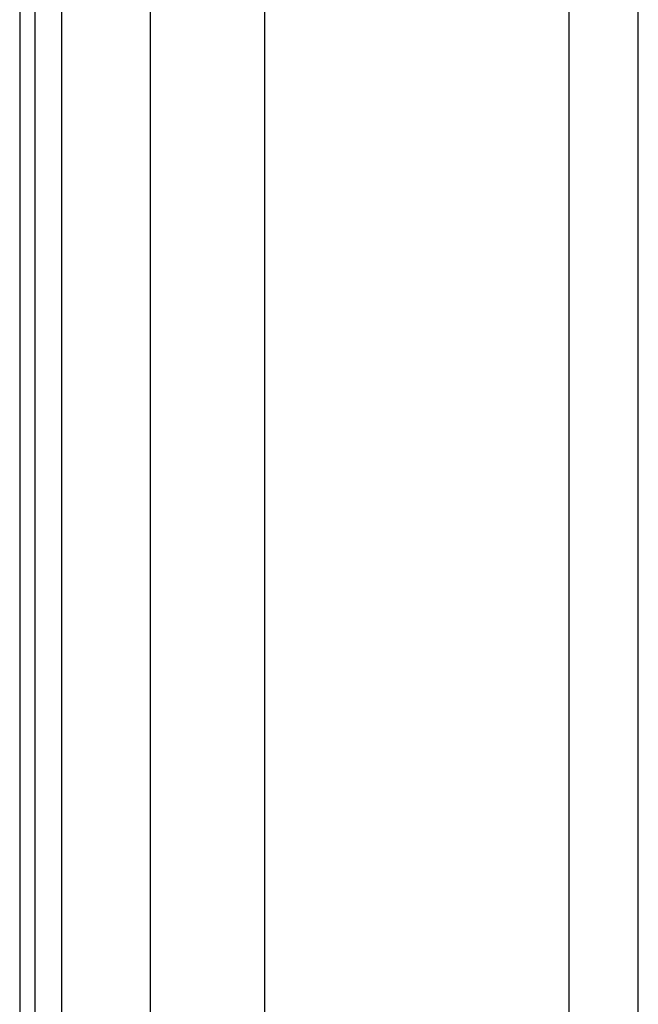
# Model space of a CAD drawing. Header units: inches. Extents: x 3 to 112, y 6 to 61.
# Tile 50 of 140: x 3.35 to 5.49, y 23.15 to 26.56. Entities that reach past the tile are written whole.
import ezdxf

# ---------------------------------------------------------------- set-up
doc = ezdxf.new("R2010")
doc.units = ezdxf.units.IN
doc.header["$MEASUREMENT"] = 0
doc.layers.add('Visible Edges(ANSI)', color=7, linetype='Continuous', lineweight=25)
doc.layers.add('Visible Tangent Edges(ANSI)', color=7, linetype='Continuous', lineweight=25)

msp = doc.modelspace()

# ---------------------------------------------------------------- linework, layer by layer
at = {"layer": 'Visible Edges(ANSI)'}
for p, q in [((3.3481, 43.0257), (3.3481, 13.5147)), ((3.4011, 13.5147), (3.4011, 43.0257)), ((3.8001, 18.0016), (3.8001, 38.5387)), ((4.1938, 38.5378), (4.1938, 18.0025)), ((5.4851, 22.9969), (5.4851, 26.8562)), ((5.2459, 23.0829), (5.2459, 26.7702))]:
    msp.add_line(p, q, dxfattribs=at)
at = {"layer": 'Visible Tangent Edges(ANSI)'}
msp.add_line((3.4941, 13.5147), (3.4941, 43.0257), dxfattribs=at)

doc.saveas('drawing.dxf')
